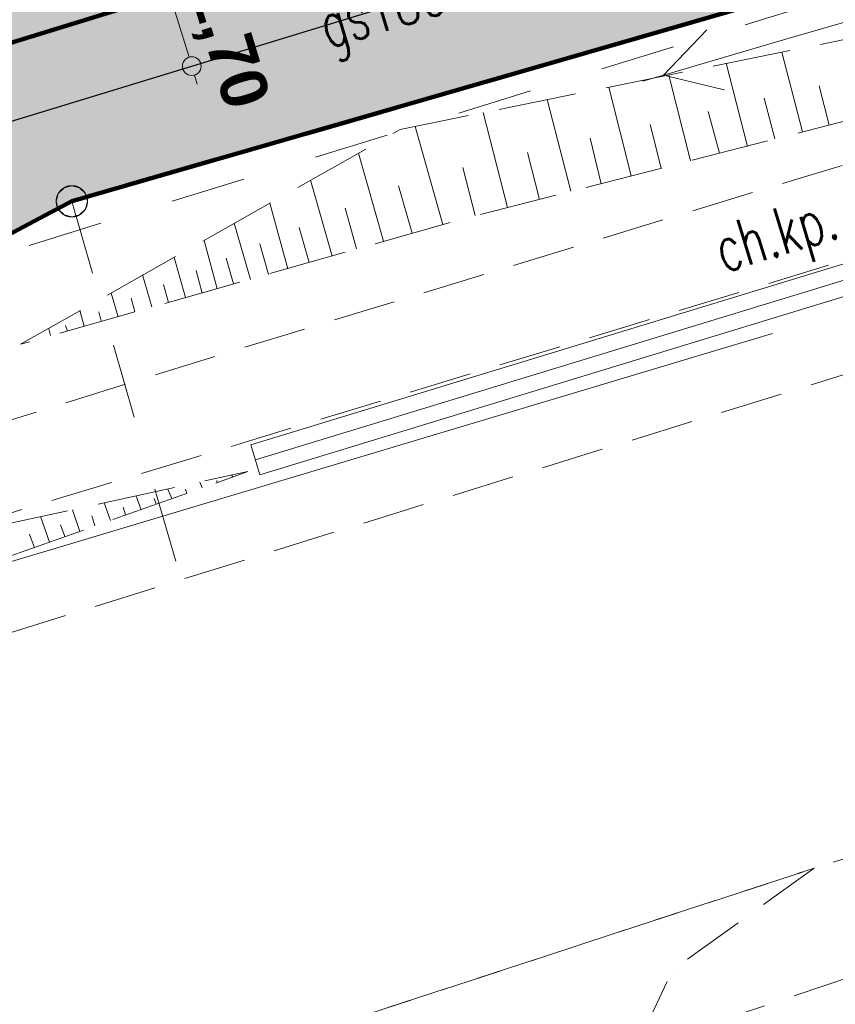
# Model space of a CAD drawing. Header units: millimetres. Extents: x 6487905018 to 6488192500, y 5882180700 to 5882375224.
# Tile 19 of 256: x 6487980985 to 6487994047, y 5882194970 to 5882210738. Entities that reach past the tile are written whole.
import ezdxf
from ezdxf.xclip import XClip

# ---------------------------------------------------------------- set-up
doc = ezdxf.new("R2010")
doc.units = ezdxf.units.MM
doc.header["$MEASUREMENT"] = 0
doc.header["$XCLIPFRAME"] = 2
for name, pattern in [('GSW', [3000, 1500, -1500]), ('L_0_03', [1000, 500, -500]), ('L_0_04', [1500, 1000, -500]), ('L_0_05', [1750, 1250, -500]), ('Przerywana', [2400, 1200, -1200]), ('Wipeout_Contour', [1000, 0, -1000])]:
    doc.linetypes.add(name, pattern=pattern)
for name, color, linetype, lineweight in [('0 granice_Nr_pióra__10', 22, 'Continuous', 120), ('granica_Nr_pióra__123', 100, 'Continuous', 120), ('teren zielony_Nr_pióra__1', 7, 'Continuous', 0), ('teren zielony_Nr_pióra__157', 93, 'Continuous', 0), ('Wymiarowanie_Nr_pióra__1', 7, 'Continuous', 0), ('Zamość 06.10._2_000_Inne__niezydentyfikowane__Nr_pióra__7', 7, 'Continuous', 5), ('Zamość 06.10._2_0_Nr_pióra__7', 7, 'Continuous', 5), ('Zamość 06.10._2_202_Punkt_graniczny_stabilizowany_trwale_Nr_pióra__7', 7, 'Continuous', 5), ('Zamość 06.10._2_217_Granica_konturu_klasyfikcyjnego_Nr_pióra__96', 8, 'Continuous', 15), ('Zamość 06.10._2_218_Granica_uzytku_Nr_pióra__96', 8, 'Continuous', 15), ('Zamość 06.10._2_219_Linia_granicy_Nr_pióra__96', 8, 'Continuous', 15), ('Zamość 06.10._2_bariera_drogowa_ochronna__linia__Nr_pióra__7', 7, 'Continuous', 5), ('Zamość 06.10._2_chodnik__powierzchnia__Atr17_Nr_pióra__7', 7, 'Continuous', 5), ('Zamość 06.10._2_chodnik__powierzchnia__Nr_pióra__7', 7, 'Continuous', 5), ('Zamość 06.10._2_jezdnia__powierzchnia__Nr_pióra__7', 7, 'Continuous', 5), ('Zamość 06.10._2_odl_Nr_pióra__7', 7, 'Continuous', 5), ('Zamość 06.10._2_przewod_elektroenergetyczny_niskiego_napiecia__linia____symbol_Nr_pióra__1', 7, 'Continuous', 0), ('Zamość 06.10._2_przewod_gazowy__linia__Atr1_Nr_pióra__7', 7, 'Continuous', 5), ('Zamość 06.10._2_przewod_gazowy__linia__Nr_pióra__40', 2, 'Continuous', 30), ('Zamość 06.10._2_skarpa_nieumocniona__powierzchnia__Nr_pióra__7', 7, 'Continuous', 5)]:
    doc.layers.add(name, color=color, linetype=linetype, lineweight=lineweight)
for name, color, linetype in [('Mapa cyfrowa', 7, 'Continuous'), ('Wymiarowanie', 7, 'Continuous'), ('Zamość 06.10._2_202_Punkt_graniczny_stabilizowany_trwale', 7, 'Continuous'), ('Zamość 06.10._2_Mapa cyfrowa', 7, 'Continuous')]:
    doc.layers.add(name, color=color, linetype=linetype)
doc.styles.add('GENERATED_STYLE_1', font='Simplex.shx')
doc.styles.add('GENERATED_STYLE_2', font='txt')
doc.linetypes.add('L_0_A0_SHX', pattern='A,0,[1,PZT Orlen Zamość.pdf1.Shx,S=15.277778,R=0,X=0,Y=0],-3500,0', length=3500)
doc.linetypes.add('L_0_BB_SHX', pattern='A,0,[2,PZT Orlen Zamość.pdf1.Shx,S=3.968254,R=0,X=0,Y=0],-400,0', length=400)
doc.dimstyles.new('GENERATED_STYLE__1', dxfattribs={"dimtxt": 750, "dimasz": 570, "dimexe": 0.18, "dimexo": 0, "dimgap": 0.09, "dimtad": 1, "dimlfac": 0.001, "dimzin": 0, "dimdsep": 46, "dimtxsty": 'GENERATED_STYLE_2', "dimblk": 'ARROWHEAD_11', "dimblk1": 'ARROWHEAD_11', "dimblk2": 'ARROWHEAD_11', "dimcen": 0.09, "dimclrd": 7, "dimclre": 7, "dimclrt": 7, "dimazin": 0, "dimtfac": 1, "dimtdec": 4, "dimtmove": 2, "dimatfit": 3, "dimfxl": 0, "dimtolj": 1, "dimtzin": 0, "dimarcsym": 0})
doc.dimstyles.new('GENERATED_STYLE__4', dxfattribs={"dimtxt": 1000, "dimasz": 570, "dimexe": 0.18, "dimexo": 0, "dimgap": 0.09, "dimtad": 1, "dimlfac": 0.001, "dimzin": 0, "dimdsep": 46, "dimtxsty": 'GENERATED_STYLE_2', "dimblk": 'ARROWHEAD_11', "dimblk1": 'ARROWHEAD_11', "dimblk2": 'ARROWHEAD_11', "dimcen": 0.09, "dimclrd": 7, "dimclre": 7, "dimclrt": 7, "dimazin": 0, "dimtfac": 1, "dimtdec": 4, "dimtmove": 0, "dimatfit": 3, "dimfxl": 0, "dimtolj": 1, "dimtzin": 0, "dimarcsym": 0})

# ---------------------------------------------------------------- blocks, each defined once
blk = doc.blocks.new('Rysunek_1_2')
at = {"color": 254, "linetype": 'Wipeout_Contour', "lineweight": 0, "ltscale": 70061284114.24681}
blk.add_wipeout([(6487915525.867126, 5882181505.900702), (6488146644.289524, 5882181505.900702), (6488146644.289524, 5882373115.540435), (6488107628.768834, 5882373115.540435), (6488107628.768834, 5882320263.490532), (6488101226.436201, 5882320263.490532), (6488101226.436201, 5882373115.540435), (6487915525.867126, 5882373115.540435)], dxfattribs=at).dxf.layer = 'Zamość 06.10._2_Mapa cyfrowa'
at = {"layer": 'Zamość 06.10._2_000_Inne__niezydentyfikowane__Nr_pióra__7', "linetype": 'Continuous', "flags": 128}
for points in [[(6487993520, 5882208940.000001), (6487993190.000001, 5882210220)], [(6487992640, 5882208710), (6487992300, 5882210040)], [(6487991730.000001, 5882208480.000001), (6487991380, 5882209850)], [(6487990780.000001, 5882208240), (6487990420, 5882209660)], [(6487993950, 5882209050), (6487993790, 5882209680)], [(6487989810, 5882207990), (6487989430, 5882209460)], [(6487993080, 5882208830), (6487992910, 5882209480.000001)], [(6487988800, 5882207730.000001), (6487988410, 5882209250)], [(6487992190.000001, 5882208600), (6487992010, 5882209270)], [(6487987760, 5882207460), (6487987320.000001, 5882209030)], [(6487991260, 5882208360), (6487991080, 5882209060)], [(6487990300, 5882208110), (6487990120, 5882208840)], [(6487986810, 5882207190.000001), (6487986410, 5882208600)], [(6487989310, 5882207860), (6487989120, 5882208610)], [(6487988280.000001, 5882207600), (6487988080, 5882208370)], [(6487985990.000001, 5882206950), (6487985640, 5882208170)], [(6487987270, 5882207320), (6487987050, 5882208080)], [(6487985280.000001, 5882206750), (6487984990.000001, 5882207800)], [(6487986380, 5882207070), (6487986200, 5882207720)], [(6487984680, 5882206580), (6487984420, 5882207480.000001)], [(6487985620, 5882206850), (6487985460, 5882207410)], [(6487984150.000001, 5882206430), (6487983940.000001, 5882207200)], [(6487984970, 5882206660), (6487984830, 5882207150.000001)], [(6487983640, 5882206290), (6487983460, 5882206930)], [(6487984410, 5882206510), (6487984290, 5882206920)], [(6487983910, 5882206360), (6487983810, 5882206720)], [(6487983100, 5882206140), (6487982950, 5882206650.000001)], [(6487983370, 5882206210), (6487983290, 5882206500)], [(6487982560, 5882205980.000001), (6487982450, 5882206360)], [(6487982830, 5882206060), (6487982770, 5882206280)], [(6487982020, 5882205830), (6487981950, 5882206080)], [(6487982290, 5882205910), (6487982250, 5882206060)], [(6487981480.000001, 5882205680), (6487981450, 5882205790)], [(6487981750, 5882205750), (6487981720, 5882205840)], [(6487984150.000001, 5882203330), (6487984140, 5882203360)], [(6487984400.000001, 5882203410), (6487984380, 5882203440.000001)], [(6487983420, 5882203070), (6487983360.000001, 5882203220)], [(6487983660, 5882203150.000001), (6487983640, 5882203220)], [(6487983910, 5882203240), (6487983870, 5882203330)], [(6487982930, 5882202890), (6487982850, 5882203110)], [(6487983170, 5882202980.000001), (6487983140, 5882203070)], [(6487981950, 5882202540), (6487981830, 5882202890)], [(6487982440.000001, 5882202720), (6487982340, 5882203000)], [(6487982680, 5882202810), (6487982640, 5882202930)], [(6487981460, 5882202370), (6487981320.000001, 5882202780)], [(6487982190.000001, 5882202630), (6487982140, 5882202790)], [(6487981710, 5882202460), (6487981640, 5882202650.000001)], [(6487981220, 5882202280), (6487981140, 5882202500)]]:
    blk.add_lwpolyline(points, dxfattribs=at)
at = {"layer": 'Zamość 06.10._2_0_Nr_pióra__7', "linetype": 'Continuous'}
for p, q in [((6487991988.344422, 5882210574.107346), (6487991988.394422, 5882210574.107346)), ((6487993217.257162, 5882210413.703236), (6487993217.307162, 5882210413.703236)), ((6487992257.731563, 5882210132.081816), (6487992257.781563, 5882210132.081816)), ((6487993190.000001, 5882210220), (6487993190.05, 5882210220)), ((6487992300, 5882210040), (6487992300.05, 5882210040)), ((6487991298.205963, 5882209850.460396), (6487991298.255963, 5882209850.460396)), ((6487991380, 5882209850), (6487991380.05, 5882209850)), ((6487990420, 5882209660), (6487990420.05, 5882209660)), ((6487990962.372004, 5882209751.892899), (6487990962.422004, 5882209751.892899)), ((6487993790, 5882209680), (6487993790.05, 5882209680)), ((6487992269.965842, 5882209614.581746), (6487992270.015842, 5882209614.581746)), ((6487989430, 5882209460), (6487989430.05, 5882209460)), ((6487992910, 5882209480.000001), (6487992910.05, 5882209480.000001)), ((6487988410, 5882209250), (6487988410.05, 5882209250)), ((6487992010, 5882209270), (6487992010.05, 5882209270)), ((6487987320.000001, 5882209030), (6487987320.05, 5882209030)), ((6487991080, 5882209060), (6487991080.05, 5882209060)), ((6487993950, 5882209050), (6487993950.05, 5882209050)), ((6487987080, 5882208980.000001), (6487987080.05, 5882208980.000001)), ((6487993520, 5882208940.000001), (6487993520.05, 5882208940.000001)), ((6487990120, 5882208840), (6487990120.05, 5882208840)), ((6487992640, 5882208710), (6487992640.05, 5882208710)), ((6487993080, 5882208830), (6487993080.05, 5882208830)), ((6487986410, 5882208600), (6487986410.05, 5882208600)), ((6487989120, 5882208610), (6487989120.05, 5882208610)), ((6487992190.000001, 5882208600), (6487992190.05, 5882208600)), ((6487991730.000001, 5882208480.000001), (6487991730.05, 5882208480.000001)), ((6487988080, 5882208370), (6487988080.05, 5882208370)), ((6487990780.000001, 5882208240), (6487990780.05, 5882208240)), ((6487991260, 5882208360), (6487991260.05, 5882208360)), ((6487985640, 5882208170), (6487985640.05, 5882208170)), ((6487987050, 5882208080), (6487987050.05, 5882208080)), ((6487990300, 5882208110), (6487990300.05, 5882208110)), ((6487989810, 5882207990), (6487989810.05, 5882207990)), ((6487984990.000001, 5882207800), (6487984990.05, 5882207800)), ((6487989310, 5882207860), (6487989310.05, 5882207860)), ((6487986200, 5882207720), (6487986200.05, 5882207720)), ((6487988280.000001, 5882207600), (6487988280.05, 5882207600)), ((6487988800, 5882207730.000001), (6487988800.05, 5882207730.000001)), ((6487984420, 5882207480.000001), (6487984420.05, 5882207480.000001)), ((6487987760, 5882207460), (6487987760.05, 5882207460)), ((6487988020, 5882207530), (6487988020.05, 5882207530)), ((6487985460, 5882207410), (6487985460.05, 5882207410)), ((6487987270, 5882207320), (6487987270.05, 5882207320)), ((6487983940.000001, 5882207200), (6487983940.05, 5882207200)), ((6487984830, 5882207150.000001), (6487984830.05, 5882207150.000001)), ((6487986810, 5882207190.000001), (6487986810.05, 5882207190.000001)), ((6487986380, 5882207070), (6487986380.05, 5882207070)), ((6487983460, 5882206930), (6487983460.05, 5882206930)), ((6487984290, 5882206920), (6487984290.05, 5882206920)), ((6487985620, 5882206850), (6487985620.05, 5882206850)), ((6487985990.000001, 5882206950), (6487985990.05, 5882206950)), ((6487983810, 5882206720), (6487983810.05, 5882206720)), ((6487984970, 5882206660), (6487984970.05, 5882206660)), ((6487985280.000001, 5882206750), (6487985280.05, 5882206750)), ((6487982950, 5882206650.000001), (6487982950.05, 5882206650.000001)), ((6487983290, 5882206500), (6487983290.05, 5882206500)), ((6487984410, 5882206510), (6487984410.05, 5882206510)), ((6487984680, 5882206580), (6487984680.05, 5882206580)), ((6487982450, 5882206360), (6487982450.05, 5882206360)), ((6487983910, 5882206360), (6487983910.05, 5882206360)), ((6487984150.000001, 5882206430), (6487984150.05, 5882206430)), ((6487982770, 5882206280), (6487982770.05, 5882206280)), ((6487983370, 5882206210), (6487983370.05, 5882206210)), ((6487983640, 5882206290), (6487983640.05, 5882206290)), ((6487981950, 5882206080), (6487981950.05, 5882206080)), ((6487982250, 5882206060), (6487982250.05, 5882206060)), ((6487982830, 5882206060), (6487982830.05, 5882206060)), ((6487983100, 5882206140), (6487983100.05, 5882206140)), ((6487982290, 5882205910), (6487982290.05, 5882205910)), ((6487982560, 5882205980.000001), (6487982560.05, 5882205980.000001)), ((6487981450, 5882205790), (6487981450.05, 5882205790)), ((6487981720, 5882205840), (6487981720.05, 5882205840)), ((6487981750, 5882205750), (6487981750.05, 5882205750)), ((6487982020, 5882205830), (6487982020.05, 5882205830)), ((6487993040, 5882205710), (6487993040.05, 5882205710)), ((6487981480.000001, 5882205680), (6487981480.05, 5882205680)), ((6487981000, 5882205540), (6487981000.05, 5882205540)), ((6487984220, 5882205380), (6487984220.05, 5882205380)), ((6487984720, 5882204010), (6487984720.05, 5882204010)), ((6487984640, 5882203500), (6487984640.05, 5882203500)), ((6487984140, 5882203360), (6487984140.05, 5882203360)), ((6487984380, 5882203440.000001), (6487984380.05, 5882203440.000001)), ((6487984400.000001, 5882203410), (6487984400.05, 5882203410)), ((6487983360.000001, 5882203220), (6487983360.05, 5882203220)), ((6487983640, 5882203220), (6487983640.05, 5882203220)), ((6487983870, 5882203330), (6487983870.05, 5882203330)), ((6487983910, 5882203240), (6487983910.05, 5882203240)), ((6487984150.000001, 5882203330), (6487984150.05, 5882203330)), ((6487982850, 5882203110), (6487982850.05, 5882203110)), ((6487983140, 5882203070), (6487983140.05, 5882203070)), ((6487983420, 5882203070), (6487983420.05, 5882203070)), ((6487983660, 5882203150.000001), (6487983660.05, 5882203150.000001)), ((6487981830, 5882202890), (6487981830.05, 5882202890)), ((6487982340, 5882203000), (6487982340.05, 5882203000)), ((6487982640, 5882202930), (6487982640.05, 5882202930)), ((6487982930, 5882202890), (6487982930.05, 5882202890)), ((6487983170, 5882202980.000001), (6487983170.05, 5882202980.000001)), ((6487987180, 5882202890), (6487987180.05, 5882202890)), ((6487981320.000001, 5882202780), (6487981320.05, 5882202780)), ((6487982140, 5882202790), (6487982140.05, 5882202790)), ((6487982440.000001, 5882202720), (6487982440.05, 5882202720)), ((6487982680, 5882202810), (6487982680.05, 5882202810)), ((6487981640, 5882202650.000001), (6487981640.05, 5882202650.000001)), ((6487982190.000001, 5882202630), (6487982190.05, 5882202630)), ((6487981140, 5882202500), (6487981140.05, 5882202500)), ((6487981710, 5882202460), (6487981710.05, 5882202460)), ((6487981950, 5882202540), (6487981950.05, 5882202540)), ((6487981220, 5882202280), (6487981220.05, 5882202280)), ((6487981460, 5882202370), (6487981460.05, 5882202370)), ((6487993710, 5882197150.000001), (6487993710.05, 5882197150.000001)), ((6487991440.000001, 5882195520), (6487991440.05, 5882195520))]:
    blk.add_line(p, q, dxfattribs=at)
at = {"layer": 'Zamość 06.10._2_202_Punkt_graniczny_stabilizowany_trwale_Nr_pióra__7', "linetype": 'Continuous'}
blk.add_line((6487981820.000001, 5882207830), (6487981820.05, 5882207830), dxfattribs=at)
at = {"layer": 'Zamość 06.10._2_217_Granica_konturu_klasyfikcyjnego_Nr_pióra__96', "linetype": 'L_0_03', "flags": 128}
blk.add_lwpolyline([(6487972140, 5882207690.000001), (6488006670, 5882218320)], dxfattribs=at)
at = {"layer": 'Zamość 06.10._2_218_Granica_uzytku_Nr_pióra__96', "linetype": 'L_0_03', "flags": 128}
for points in [[(6487981820.000001, 5882207830), (6488050420, 5882227640)], [(6488050420, 5882227640), (6487981820.000001, 5882207830)], [(6487972140, 5882207690.000001), (6488006670, 5882218320)], [(6488006670, 5882218320), (6487972140, 5882207690.000001)], [(6487970570.000001, 5882201890), (6487981820.000001, 5882207830)], [(6487981820.000001, 5882207830), (6487970570.000001, 5882201890)]]:
    blk.add_lwpolyline(points, dxfattribs=at)
at = {"layer": 'Zamość 06.10._2_219_Linia_granicy_Nr_pióra__96', "linetype": 'Continuous', "flags": 128}
for points in [[(6488051120, 5882232010), (6487972140, 5882207690.000001)], [(6488050420, 5882227640), (6487981820.000001, 5882207830)], [(6487970570.000001, 5882201890), (6487981820.000001, 5882207830)]]:
    blk.add_lwpolyline(points, dxfattribs=at)
at = {"layer": 'Zamość 06.10._2_bariera_drogowa_ochronna__linia__Nr_pióra__7', "linetype": 'L_0_A0_SHX'}
blk.add_line((6487970030.000001, 5882198820), (6487993040, 5882205710), dxfattribs=at)
at = {"layer": 'Zamość 06.10._2_bariera_drogowa_ochronna__linia__Nr_pióra__7', "linetype": 'Continuous'}
blk.add_line((6487970030.000001, 5882198820), (6487993040, 5882205710), dxfattribs=at)
at = {"layer": 'Zamość 06.10._2_chodnik__powierzchnia__Nr_pióra__7', "linetype": 'L_0_04', "flags": 128}
blk.add_lwpolyline([(6487965300, 5882199990), (6487978460, 5882202160), (6487979920, 5882202560), (6487984720, 5882204010), (6488007050, 5882210780), (6488026880, 5882216840), (6488041340, 5882221220), (6488041780.000001, 5882222220), (6488041620, 5882222930), (6488026140, 5882218190.000001), (6488006490.000001, 5882212160), (6487984220, 5882205380), (6487980210, 5882204130), (6487978820.000001, 5882203730.000001), (6487965130, 5882201470), (6487965170, 5882201450), (6487962830, 5882201020), (6487960270, 5882200160), (6487953050, 5882197320), (6487953540, 5882195960), (6487960740.000001, 5882198820), (6487962810, 5882199540), (6487965350, 5882199980.000001)], dxfattribs=at)
blk.add_lwpolyline([(6488050520, 5882213090), (6488051300, 5882212760), (6488052220, 5882211970), (6488036390, 5882207250), (6488037130, 5882204650.000001), (6488034020, 5882203750), (6488033280.000001, 5882206320), (6488009550, 5882199070), (6487990500, 5882192600), (6487990680, 5882193600), (6487990840, 5882194250), (6488009130, 5882200390), (6488032800, 5882207650.000001)], close=True, dxfattribs=at)
at = {"layer": 'Zamość 06.10._2_jezdnia__powierzchnia__Nr_pióra__7', "linetype": 'L_0_04', "flags": 128}
blk.add_lwpolyline([(6487937199.926741, 5882181505.900702), (6487944120, 5882186480.000001), (6487955420, 5882192270), (6487968700, 5882197150.000001), (6487987180, 5882202890), (6488010660, 5882210140), (6488034760, 5882217530), (6488040000, 5882219130), (6488059610.000001, 5882225210), (6488075310, 5882230370), (6488081470, 5882233630), (6488086160, 5882236070), (6488088060, 5882236830), (6488096848.98959, 5882239382.959795), (6488095756.069768, 5882228162.316289), (6488092220, 5882227070), (6488065320.000001, 5882218790), (6488063880, 5882216950), (6488050800, 5882212990), (6488048420, 5882213800), (6488035940.000001, 5882210150.000001), (6488012080, 5882202830), (6487993710, 5882197150.000001), (6487982400.000001, 5882193450), (6487970620, 5882189820), (6487957710, 5882185050), (6487951012.646, 5882181505.900702)], dxfattribs=at)
blk.add_lwpolyline([(6487993710, 5882197150.000001), (6487991440.000001, 5882195520), (6487990840, 5882194250), (6487990680, 5882193600), (6487990500, 5882192600), (6487990540, 5882191060), (6487987710, 5882190480.000001), (6487987260, 5882191410), (6487986840, 5882192170), (6487986010, 5882192660), (6487984130, 5882193190.000001), (6487982400.000001, 5882193450)], close=True, dxfattribs=at)
at = {"layer": 'Zamość 06.10._2_odl_Nr_pióra__7', "linetype": 'Continuous', "flags": 128}
for points in [[(6487984687.019691, 5882203929.110592), (6488000217.164336, 5882208669.154738), (6488021276.987117, 5882215069.100883), (6488040146.665465, 5882220859.002189)], [(6487984832.980309, 5882203450.88941), (6488000362.835665, 5882208190.845262), (6488021423.012883, 5882214590.899117), (6488040293.334535, 5882220380.997811)], [(6487984832.967736, 5882203450.885572), (6487984687.032264, 5882203929.114429)]]:
    blk.add_lwpolyline(points, dxfattribs=at)
at = {"layer": 'Zamość 06.10._2_odl_Nr_pióra__7', "linetype": 'L_0_BB_SHX', "flags": 128}
blk.add_lwpolyline([(6487984760, 5882203690.000001), (6488000290, 5882208430), (6488021350, 5882214830), (6488040220, 5882220620)], dxfattribs=at)
at = {"layer": 'Zamość 06.10._2_przewod_elektroenergetyczny_niskiego_napiecia__linia____symbol_Nr_pióra__1', "linetype": 'Continuous', "flags": 128}
for points in [[(6487994176.782761, 5882210695.324656), (6487993217.257162, 5882210413.703236)], [(6487991298.205963, 5882209850.460396), (6487991988.344422, 5882210574.107346)], [(6487993217.257162, 5882210413.703236), (6487992257.731563, 5882210132.081816)], [(6487992257.731563, 5882210132.081816), (6487991298.205963, 5882209850.460396)], [(6487991298.205963, 5882209850.460396), (6487990962.372004, 5882209751.892899)], [(6487991298.205963, 5882209850.460396), (6487992269.965842, 5882209614.581746)]]:
    blk.add_lwpolyline(points, dxfattribs=at)
at = {"layer": 'Zamość 06.10._2_przewod_gazowy__linia__Nr_pióra__40', "linetype": 'Continuous', "flags": 128}
blk.add_lwpolyline([(6488097683.287705, 5882247948.420457), (6488050430, 5882234430), (6488047410, 5882229430), (6487980320.000001, 5882208950), (6487976510, 5882210640), (6487958830, 5882203800), (6487938450, 5882195270), (6487935860.000001, 5882197440.000001), (6487935178.840664, 5882198013.324087)], dxfattribs=at)
at = {"layer": 'Zamość 06.10._2_skarpa_nieumocniona__powierzchnia__Nr_pióra__7', "linetype": 'L_0_05', "flags": 128}
for points in [[(6488029890, 5882219680), (6488012080, 5882214380), (6487997340, 5882209920), (6487988020, 5882207530), (6487981000, 5882205540), (6487987080, 5882208980.000001), (6487996900.000001, 5882210970), (6488011460, 5882215270), (6488024730.000001, 5882219550), (6488029370, 5882220850), (6488039680, 5882223160)], [(6487975910, 5882200400.000001), (6487965790, 5882197630), (6487965600, 5882198520), (6487965570.000001, 5882198640), (6487965360.000001, 5882199630), (6487975310, 5882201530), (6487978460, 5882202160), (6487984640, 5882203500)]]:
    blk.add_lwpolyline(points, close=True, dxfattribs=at)
at = {"layer": 'Zamość 06.10._2_chodnik__powierzchnia__Atr17_Nr_pióra__7', "linetype": 'Continuous', "insert": (6487992039.853025, 5882207398.976264), "char_height": 750, "attachment_point": 1, "rotation": 16.8999999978, "style": 'GENERATED_STYLE_1'}
blk.add_mtext('\\A1;{\\W0.660000x;\\FSimplex.shx;ch.kp.}', dxfattribs=at)
at = {"layer": 'Zamość 06.10._2_przewod_gazowy__linia__Atr1_Nr_pióra__7', "linetype": 'Continuous', "insert": (6487985701.617996, 5882210987.808621), "char_height": 750, "attachment_point": 1, "rotation": 17.0000000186, "style": 'GENERATED_STYLE_1'}
blk.add_mtext('\\A1;{\\W0.660000x;\\FSimplex.shx;gs180}', dxfattribs=at)
at = {"color": 254, "linetype": 'Wipeout_Contour', "lineweight": 0, "ltscale": 105090322558.6581}
blk.add_wipeout([(6487981820.000001, 5882207580), (6487981945.000001, 5882207613.493649), (6487982036.506351, 5882207705), (6487982070.000001, 5882207830), (6487982036.506351, 5882207955), (6487981945.000001, 5882208046.506351), (6487981820.000001, 5882208080), (6487981695.000001, 5882208046.506351), (6487981603.493649, 5882207955), (6487981570.000001, 5882207830), (6487981603.493649, 5882207705), (6487981695.000001, 5882207613.493649)], dxfattribs=at).dxf.layer = 'Zamość 06.10._2_202_Punkt_graniczny_stabilizowany_trwale'
at = {"layer": 'Zamość 06.10._2_202_Punkt_graniczny_stabilizowany_trwale_Nr_pióra__7', "linetype": 'Continuous'}
for p, q in [((6487981820.000001, 5882208080), (6487981695.000001, 5882208046.506351)), ((6487981945.000001, 5882208046.506351), (6487981820.000001, 5882208080)), ((6487981603.493649, 5882207955), (6487981570.000001, 5882207830)), ((6487981695.000001, 5882208046.506351), (6487981603.493649, 5882207955)), ((6487982036.506351, 5882207955), (6487981945.000001, 5882208046.506351)), ((6487982070.000001, 5882207830), (6487982036.506351, 5882207955)), ((6487981570.000001, 5882207830), (6487981603.493649, 5882207705)), ((6487982036.506351, 5882207705), (6487982070.000001, 5882207830)), ((6487981603.493649, 5882207705), (6487981695.000001, 5882207613.493649)), ((6487981695.000001, 5882207613.493649), (6487981820.000001, 5882207580)), ((6487981820.000001, 5882207580), (6487981945.000001, 5882207613.493649)), ((6487981945.000001, 5882207613.493649), (6487982036.506351, 5882207705))]:
    blk.add_line(p, q, dxfattribs=at)
blk.add_circle((6487981820.000001, 5882207830), 250, dxfattribs=at)
blk = doc.blocks.new('*D20', base_point=(6488045394.921593, 5882250647.102998))
at = {"layer": 'Wymiarowanie_Nr_pióra__1', "linetype": 'Continuous'}
for points in [[(6487963928.514582, 5882222705.573085), (6487963917.096512, 5882222762.9756), (6487963884.580599, 5882222811.639102), (6487963835.917097, 5882222844.155015), (6487963778.514582, 5882222855.573085), (6487963721.112067, 5882222844.155015), (6487963672.448565, 5882222811.639102), (6487963639.932652, 5882222762.9756), (6487963628.514582, 5882222705.573085), (6487963639.932652, 5882222648.17057), (6487963672.448565, 5882222599.507068), (6487963721.112067, 5882222566.991156), (6487963778.514582, 5882222555.573085), (6487963835.917097, 5882222566.991156), (6487963884.580599, 5882222599.507068), (6487963917.096512, 5882222648.17057)], [(6487969817.707458, 5882203590.677052), (6487969806.289389, 5882203648.079567), (6487969773.773476, 5882203696.74307), (6487969725.109974, 5882203729.258982), (6487969667.707458, 5882203740.677052), (6487969610.304944, 5882203729.258982), (6487969561.641441, 5882203696.74307), (6487969529.125529, 5882203648.079567), (6487969517.707458, 5882203590.677052), (6487969529.125529, 5882203533.274537), (6487969561.641441, 5882203484.611035), (6487969610.304944, 5882203452.095122), (6487969667.707458, 5882203440.677052), (6487969725.109974, 5882203452.095122), (6487969773.773476, 5882203484.611035), (6487969806.289389, 5882203533.274537)]]:
    blk.add_hatch(color=256, dxfattribs=at).paths.add_polyline_path(points)
for p, q in [((6487963921.865221, 5882222749.738618), (6487964316.079478, 5882222871.193832)), ((6487963240.949685, 5882222539.952338), (6487963635.163943, 5882222661.407553)), ((6487963822.680115, 5882222562.222445), (6487969623.541926, 5882203734.027691)), ((6487969811.058098, 5882203634.842585), (6487970205.272355, 5882203756.297799)), ((6487969130.142562, 5882203425.056305), (6487969524.356819, 5882203546.511519)), ((6487969711.872992, 5882203447.326413), (6487969756.038524, 5882203303.975774))]:
    blk.add_line(p, q, dxfattribs=at)
blk.add_circle((6487969667.707458, 5882203590.677052), 150, dxfattribs=at)
at = {"layer": 'Wymiarowanie_Nr_pióra__1', "insert": (6487966410.842047, 5882214840.937373), "char_height": 1000, "attachment_point": 7, "rotation": 287.1237735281, "style": 'GENERATED_STYLE_2'}
blk.add_mtext('\\A1;{\\fArial|b1|i0|c238|p38;20,00}', dxfattribs=at)
blk = doc.blocks.new('ARROWHEAD_11')
at = {"color": 0, "linetype": 'Continuous', "lineweight": 0}
blk.add_line((0, 0), (-1, 0), dxfattribs=at)
at = {"color": 0, "linetype": 'Continuous', "lineweight": 0, "const_width": 0.25, "flags": 128}
blk.add_lwpolyline([(-0.125, 0, 1), (0.125, 0, 1)], format="xyb", close=True, dxfattribs=at)
blk = doc.blocks.new('*D40', base_point=(6488045394.921593, 5882250647.102998))
at = {"layer": 'Wymiarowanie_Nr_pióra__1', "linetype": 'Continuous'}
for points in [[(6487983394.717834, 5882211620.24175), (6487983383.299765, 5882211677.644265), (6487983350.783852, 5882211726.307767), (6487983302.120349, 5882211758.82368), (6487983244.717834, 5882211770.24175), (6487983187.31532, 5882211758.82368), (6487983138.651817, 5882211726.307767), (6487983106.135904, 5882211677.644265), (6487983094.717834, 5882211620.24175), (6487983106.135904, 5882211562.839235), (6487983138.651817, 5882211514.175733), (6487983187.31532, 5882211481.65982), (6487983244.717834, 5882211470.24175), (6487983302.120349, 5882211481.65982), (6487983350.783852, 5882211514.175733), (6487983383.299765, 5882211562.839235)], [(6487983891.050705, 5882209994.315374), (6487983879.632635, 5882210051.717889), (6487983847.116722, 5882210100.381392), (6487983798.453219, 5882210132.897304), (6487983741.050705, 5882210144.315374), (6487983683.64819, 5882210132.897304), (6487983634.984688, 5882210100.381392), (6487983602.468775, 5882210051.717889), (6487983591.050705, 5882209994.315374), (6487983602.468775, 5882209936.912859), (6487983634.984688, 5882209888.249357), (6487983683.64819, 5882209855.733444), (6487983741.050705, 5882209844.315374), (6487983798.453219, 5882209855.733444), (6487983847.116722, 5882209888.249357), (6487983879.632635, 5882209936.912859)]]:
    blk.add_hatch(color=256, dxfattribs=at).paths.add_polyline_path(points)
for p, q in [((6487983157.129422, 5882211907.170783), (6487983200.923628, 5882211763.706266)), ((6487983388.182351, 5882211664.035956), (6487983782.709771, 5882211784.470024)), ((6487982706.725898, 5882211456.013476), (6487983101.253318, 5882211576.447543)), ((6487983288.512041, 5882211476.777233), (6487983697.256498, 5882210137.77989)), ((6487983884.515222, 5882210038.10958), (6487984279.042642, 5882210158.543648)), ((6487983203.058768, 5882209830.0871), (6487983597.586188, 5882209950.521168)), ((6487983784.844912, 5882209850.850858), (6487983828.639117, 5882209707.386341))]:
    blk.add_line(p, q, dxfattribs=at)
for centre in [(6487983244.717834, 5882211620.24175), (6487983741.050705, 5882209994.315374)]:
    blk.add_circle(centre, 150, dxfattribs=at)
at = {"layer": 'Wymiarowanie_Nr_pióra__1', "insert": (6487983545.303047, 5882211149.327564), "char_height": 750, "attachment_point": 7, "rotation": 286.9754172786, "style": 'GENERATED_STYLE_2'}
blk.add_mtext('\\A1;{\\fArial|b1|i0|c238|p38;1,70}', dxfattribs=at)

msp = doc.modelspace()

# ---------------------------------------------------------------- block references
at = {"layer": 'Mapa cyfrowa', "color": 22, "linetype": 'Continuous', "lineweight": 5}
ref = msp.add_blockref('Rysunek_1_2', (0, 0), dxfattribs=at)
XClip(ref).set_block_clipping_path([(6487915525.8671264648, 5882181505.9007024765), (6488146644.2895231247, 5882181505.9007024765), (6488146644.2895231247, 5882373115.5404348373), (6488107628.7688331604, 5882373115.5404348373), (6488107628.7688331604, 5882320263.4905319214), (6488101226.4362001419, 5882320263.4905319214), (6488101226.4362001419, 5882373115.5404348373), (6487915525.8671264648, 5882373115.5404348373)])

# ---------------------------------------------------------------- next in the draw order: hatches: boundary and pattern name
at = {"layer": 'teren zielony_Nr_pióra__157', "linetype": 'Continuous'}
h = msp.add_hatch(dxfattribs=at)
h.set_pattern_fill('płyty_kamienne', color=256, style=0, pattern_type=2)
h.set_pattern_definition([(45, (6488045394.9, 5882252147.1), (-477.297, 477.297), [0, -450, 0, -675]), (110, (6488046894.9, 5882252147.1), (634.2925, 230.8636), [0, -330, 0, -570])])
h.paths.add_polyline_path([(6487970570.000001, 5882201890), (6487981820.000001, 5882207829.999999), (6488033660.322669, 5882222800.215628, 0.0024865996), (6488033722.027768, 5882222923.379777, 0.0785109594), (6488035010.966384, 5882227049.608792, 0.0077837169), (6488035067.079517, 5882227477.133851, 0.1142935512), (6488034913.322001, 5882229660.430223), (6488034319.959225, 5882231592.922059, 0.3756655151), (6488028889.22517, 5882234953.850564), (6488029257.882303, 5882233753.190648), (6488030367.956341, 5882234094.033802), (6488031031.313551, 5882231933.580791), (6488029977.442001, 5882231609.994354), (6488028334.3581, 5882231105.492961), (6488027289.699591, 5882234507.785999), (6488024214.887809, 5882233563.679111), (6488025682.492259, 5882228783.915813), (6488026087.054145, 5882227466.31961), (6488020035.873811, 5882225608.332376), (6488019948.314486, 5882225893.499707), (6487991699.913399, 5882217219.957408), (6487990231.273465, 5882222003.093117), (6487983778.593015, 5882220021.827109), (6487982385.941764, 5882224557.479295), (6487981905.929735, 5882226120.805079, -0.4142135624), (6487982621.356047, 5882227470.236511), (6487983331.896261, 5882227688.404634), (6487983710.568822, 5882227804.674311), (6487986639.874351, 5882228704.10417), (6487989073.825722, 5882229451.437801), (6487988708.712132, 5882230636.508227), (6487988635.091329, 5882230875.463552), (6487988100.442679, 5882232610.803788), (6487984583.573256, 5882231527.275929), (6487982740.398364, 5882237509.775934), (6487986257.267788, 5882238593.303793), (6487985439.355133, 5882241248.050495), (6487984359.591056, 5882244752.703594, -0.4142080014), (6487992393.36423, 5882259941.445574), (6488001283.5666, 5882262680.652166), (6488034943.218541, 5882262680.652166), (6488038600.476319, 5882259272.91151), (6488039094.523249, 5882259289.716652), (6488040171.300861, 5882260446.00543), (6488040650.686511, 5882259999.584307), (6488040895.570684, 5882259771.539374), (6488042124.026921, 5882258627.556835), (6488042939.663871, 5882263727.171789), (6488041063.864624, 5882263725.851113), (6488040879.529514, 5882263725.721331), (6488039486.853117, 5882263724.740803), (6487987062.735268, 5882263687.831074), (6487986654.638729, 5882262158.70443), (6487981184.422504, 5882241630.76734), (6487977458.31007, 5882227647.882842), (6487977383.188, 5882227365.974217), (6487972140, 5882207690.000001)])
h.paths.add_polyline_path([(6487984279.458673, 5882229617.66351), (6487984297.461879, 5882229622.862395), (6487984294.974707, 5882229613.52885)], flags=0)
h.paths.add_polyline_path([(6488030712.734249, 5882229299.428973), (6488031630.178343, 5882229582.088384), (6488032354.493076, 5882227231.137907), (6488031437.048981, 5882226948.478497)], flags=0)

# ---------------------------------------------------------------- next in the draw order: linework, layer by layer
at = {"layer": '0 granice_Nr_pióra__10', "linetype": 'Continuous'}
for p, q in [((6488051120, 5882232009.999999), (6487972140, 5882207690.000001)), ((6488050420, 5882227640), (6487981820.000001, 5882207829.999999)), ((6487970570.000001, 5882201890), (6487981820.000001, 5882207829.999999))]:
    msp.add_line(p, q, dxfattribs=at)
at = {"layer": 'granica_Nr_pióra__123', "linetype": 'GSW'}
for p, q in [((6488050419.958063, 5882227639.987889), (6487981820.000001, 5882207829.999999)), ((6487981820.000001, 5882207829.999999), (6487970570.000001, 5882201890))]:
    msp.add_line(p, q, dxfattribs=at)
at = {"layer": 'teren zielony_Nr_pióra__1', "linetype": 'Continuous', "flags": 128}
msp.add_lwpolyline([(6487977383.188, 5882227365.974217), (6487972140, 5882207690.000001), (6487970570.000001, 5882201890), (6487981820.000001, 5882207829.999999), (6488033660.322669, 5882222800.215628, 0.0024865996)], format="xyb", dxfattribs=at)
at = {"layer": 'Wymiarowanie_Nr_pióra__1', "linetype": 'Przerywana'}
for p, q in [((6487969667.707458, 5882203590.677052), (6488007456.502877, 5882215233.194198)), ((6487981820.000001, 5882207829.999999), (6487983786.999599, 5882201018.481953))]:
    msp.add_line(p, q, dxfattribs=at)

# ---------------------------------------------------------------- next in the draw order: dimensions: what is measured, and where the dimension line sits
at = {"layer": 'Wymiarowanie', "linetype": 'Continuous'}
for base, p1, p2, angle, dimstyle, picture, middle, turn in [((6487969667.707458, 5882203590.677052), (6488001717.266423, 5882234394.290968), (6488007456.502877, 5882215233.194198), 287.1237735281, 'GENERATED_STYLE__4', '*D20', (6487967392.080667, 5882213354.230895), 287.1237735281), ((6487983741.050705, 5882209994.315374), (6487983236.320895, 5882211617.678487), (6487983732.653765, 5882209991.75211), 286.9754172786, 'GENERATED_STYLE__1', '*D40', (6487984195.259312, 5882210304.566022), 286.9754172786)]:
    dim = msp.add_linear_dim(base=base, p1=p1, p2=p2, angle=angle, dimstyle=dimstyle, dxfattribs=at)
    dim.commit()
    dim.dimension.update_dxf_attribs({"geometry": picture, "text_midpoint": middle, "dimtype": 160, "text_rotation": turn})

doc.saveas('drawing.dxf')
